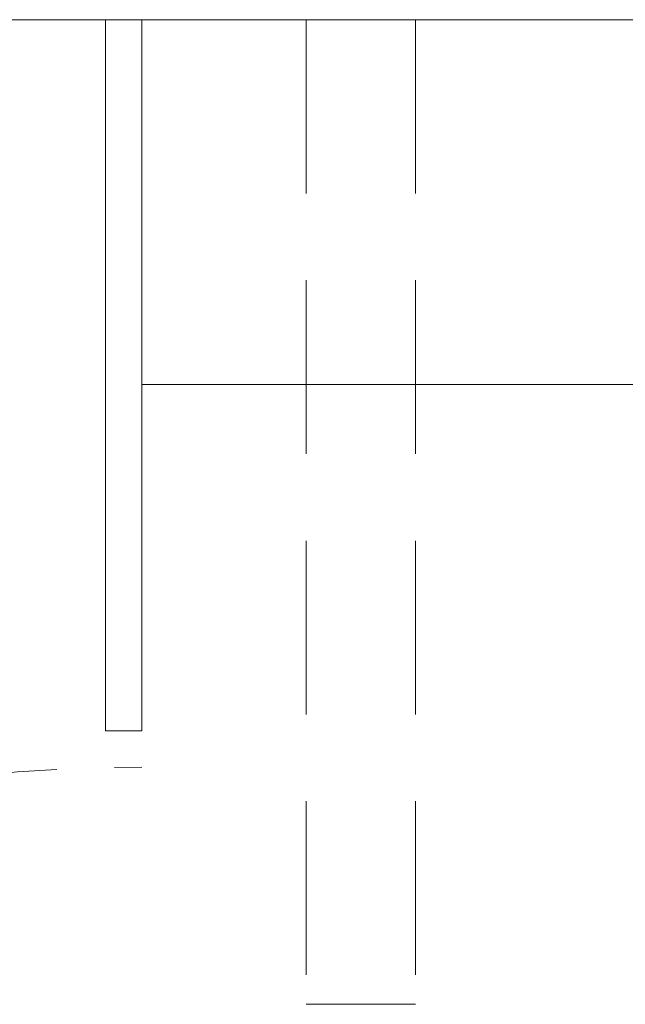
# Model space of a CAD drawing. Header units: millimetres. Extents: x -82287 to 177822, y -399756 to 0.
# Tile 157 of 228: x 51629 to 51662, y -194653 to -194599. Entities that reach past the tile are written whole.
import ezdxf
from ezdxf.enums import TextEntityAlignment as Align

# ---------------------------------------------------------------- set-up
doc = ezdxf.new("R2010")
doc.units = ezdxf.units.MM
doc.header["$MEASUREMENT"] = 0
for name, pattern in [('SUŁOSZOWA - PB 21 03$0$CARKOVANA', [7.5, 5, -2.5]), ('SUŁOSZOWA - PB 21 03$0$HIDDEN', [9.525, 6.35, -3.175]), ('SUŁOSZOWA - PB 21 03$0$HIDDEN2', [4.7625, 3.175, -1.5875])]:
    doc.linetypes.add(name, pattern=pattern)
doc.layers.add('FL_XREF', color=252, linetype='Continuous')
for name, color, linetype, lineweight in [('SUŁOSZOWA - PB 21 03$0$!! 0_ Istn-sciany', 251, 'Continuous', 0), ('SUŁOSZOWA - PB 21 03$0$!! 0_ Istn-widok', 251, 'Continuous', 0), ('SUŁOSZOWA - PB 21 03$0$!! 0_Opis_pom', 251, 'Continuous', 0), ('SUŁOSZOWA - PB 21 03$0$!! 1_OPIS POM NOWE', 251, 'Continuous', 0), ('SUŁOSZOWA - PB 21 03$0$!! 1_Wyburzenia', 251, 'SUŁOSZOWA - PB 21 03$0$CARKOVANA', 0), ('SUŁOSZOWA - PB 21 03$0$!! 2 ZABUDOWA GK-MDF', 251, 'Continuous', 0), ('SUŁOSZOWA - PB 21 03$0$!! 2_Drzwi - nowe remont', 251, 'Continuous', 0), ('SUŁOSZOWA - PB 21 03$0$!! 2_WYBURZENIA DO REMONTU', 251, 'Continuous', 0)]:
    doc.layers.add(name, color=color, linetype=linetype, lineweight=lineweight)
doc.styles.add('SUŁOSZOWA - PB 21 03$0$ARIAL', font='tahoma.ttf')

# ---------------------------------------------------------------- blocks, each defined once
blk = doc.blocks.new('SUŁOSZOWA - PB 21 03$0$drzwi giszet')
at = {"linetype": 'SUŁOSZOWA - PB 21 03$0$HIDDEN'}
blk.add_arc((68617.39, -194499.265), 90, 88.08979, 179.99999, dxfattribs=at)
blk = doc.blocks.new('SUŁOSZOWA - PB 21 03')
at = {"layer": 'SUŁOSZOWA - PB 21 03$0$!! 0_ Istn-sciany'}
for points in [[(51488.21802, -194651.5883), (51582.71142, -194651.5883)], [(51588.71142, -194651.5883), (51658.71142, -194651.5883)]]:
    blk.add_lwpolyline(points, dxfattribs=at)
at = {"layer": 'SUŁOSZOWA - PB 21 03$0$!! 0_ Istn-widok'}
blk.add_lwpolyline([(51582.71142, -194651.5883), (51588.71142, -194651.5883)], dxfattribs=at)
at = {"layer": 'SUŁOSZOWA - PB 21 03$0$!! 1_Wyburzenia'}
blk.add_lwpolyline([(51573.71142, -194651.5883), (51678.71142, -194651.5883)], dxfattribs=at)
at = {"layer": 'SUŁOSZOWA - PB 21 03$0$!! 2 ZABUDOWA GK-MDF'}
for points in [[(51571.71142, -194690.5883), (51571.71142, -194651.5883)], [(51573.71142, -194690.5883), (51573.71142, -194651.5883)], [(51573.71142, -194671.5883), (51678.71142, -194671.5883)], [(51573.71142, -194690.5883), (51571.71142, -194690.5883)]]:
    blk.add_lwpolyline(points, dxfattribs=at)
at = {"layer": 'SUŁOSZOWA - PB 21 03$0$!! 2_WYBURZENIA DO REMONTU', "linetype": 'SUŁOSZOWA - PB 21 03$0$HIDDEN2', "ltscale": 3}
for points in [[(51582.71142, -194651.5883), (51582.71142, -194705.5883)], [(51588.71142, -194651.5883), (51588.71142, -194705.5883)], [(51582.71142, -194705.5883), (51588.71142, -194705.5883)]]:
    blk.add_lwpolyline(points, dxfattribs=at)
at = {"layer": 'SUŁOSZOWA - PB 21 03$0$!! 2_Drzwi - nowe remont', "xscale": -1, "rotation": 90}
blk.add_blockref('SUŁOSZOWA - PB 21 03$0$drzwi giszet', (-142925.55405, -126165.19866), dxfattribs=at)
at = {"layer": 'SUŁOSZOWA - PB 21 03$0$!! 0_Opis_pom', "ltscale": 0.7, "style": 'SUŁOSZOWA - PB 21 03$0$ARIAL'}
for tag, p in [('B0,19', (52679.2094, -194257.55204)), ('B2,14', (73874.0461, -194402.0887)), ('B2,12', (73342.49259, -194413.89249)), ('B1,21', (60405.50261, -194427.18207)), ('B2,11', (73069.01144, -194438.89383)), ('B2,16', (75195.07765, -194441.83446)), ('A1,16', (59129.54925, -194448.08429)), ('B1,19', (59914.81903, -194448.15658)), ('B1/17', (59524.53699, -194450.37428)), ('1,23', (61575.22173, -194450.37428)), ('1,22', (60947.33929, -194456.1144)), ('A1,1', (58808.06672, -194460.94161)), ('B0,15', (51514.15008, -194461.8073)), ('B3,7', (87459.81312, -194465.07097)), ('B2,19.1', (76701.67035, -194466.03695)), ('B3,3', (88235.73906, -194465.79732)), ('B2,17', (75506.7465, -194471.3759)), ('B1,18', (59715.51745, -194473.87108)), ('B0,18', (52071.43815, -194478.40179)), ('B3,8', (90006.66539, -194478.47972)), ('B3,6', (86826.65132, -194483.15512)), ('B2,15', (74566.38885, -194487.81114)), ('B2,10', (72728.63362, -194489.37283)), ('B1,20', (60198.53687, -194490.17374)), ('B2,13', (73649.91716, -194500.01242)), ('A0,6', (49094.40602, -194505.72387)), ('A2,5', (72452.45009, -194505.90583)), ('A1,6', (58565.96262, -194514.50753)), ('B1,1', (61908.24378, -194515.48656)), ('A0,4', (49692.81919, -194517.93289)), ('B0,22', (54187.56644, -194519.04308)), ('A0,3', (49906.53818, -194524.03766)), ('B0,20', (53125.45224, -194527.8835)), ('A0,5', (49399.71914, -194533.19455)), ('B0,21', (53847.26622, -194535.08002)), ('B1,3', (62229.35503, -194604.49851)), ('B2,18', (75922.43604, -194612.23635)), ('B2,19', (77152.69039, -194617.53776)), ('A3,4', (85509.27934, -194642.47136)), ('B0,24B', (54824.42896, -194684.26784)), ('B1,4', (63476.45184, -194691.11207)), ('B0,16', (51457.40872, -194704.43091)), ('B0,13', (50367.63944, -194706.5583)), ('B0,17', (51897.58569, -194706.77195)), ('A2,4', (71695.75649, -194707.44268)), ('A1,5', (58149.22649, -194724.80163)), ('A2.1', (72371.45884, -194731.56251)), ('B0,23', (54542.05776, -194742.93939)), ('A1,2', (58744.42262, -194746.622)), ('B1,2D', (60756.29674, -194750.92727)), ('A1,15', (59129.54925, -194780.73348)), ('A3.1', (86079.08704, -194786.62422)), ('B0,14', (50962.60809, -194789.06568)), ('B1,4', (63483.03852, -194791.04365)), ('A0,2', (49295.91259, -194810.95246)), ('B2.7', (74548.27897, -194836.12781)), ('B3,2', (89035.72921, -194837.99287)), ('B1,2B', (62374.83512, -194841.86715)), ('B0,7', (52851.95551, -194845.56115)), ('B1,2A', (61803.35407, -194869.27513)), ('B0,8', (51561.38742, -194890.27848)), ('A3.2', (86016.50296, -195004.88875)), ('A1,3', (58810.05243, -195008.83917)), ('A0,1', (49914.27925, -195025.82804)), ('A0,10', (49695.87246, -195042.9259)), ('B0,17', (51225.06492, -195049.74007)), ('B2.2', (74976.1855, -195068.47988)), ('B0,6', (52110.41055, -195069.39267)), ('A2.2', (72371.45884, -195070.78713)), ('B1,8', (61403.63433, -195071.25189)), ('A0,7', (49042.50308, -195082.6056)), ('B3,11', (88623.94853, -195099.23575)), ('B3,4', (87612.56208, -195132.78192)), ('B3,5', (86839.47632, -195174.05241)), ('B0,12', (50313.60595, -195207.52936)), ('B0,11', (50726.178, -195219.06638)), ('B3,10', (89778.42161, -195220.68871)), ('B1,6', (63686.26823, -195231.3997)), ('B0,24A', (54359.17011, -195245.97867)), ('A1,4', (58093.66276, -195250.96213)), ('B0,10', (51476.34179, -195259.44699)), ('B3,9', (90479.74099, -195260.18621)), ('A0,11', (49643.96951, -195271.84772)), ('B1,14', (59332.54805, -195280.73534)), ('B0,9', (51798.4912, -195291.17482)), ('B2,21', (75970.16114, -195290.81005)), ('A0,8', (49042.50308, -195293.21363)), ('B1,13', (60186.62513, -195314.46953)), ('B1,5', (63419.22943, -195317.21026)), ('B2,9', (73175.51251, -195317.21162)), ('A2.3', (71832.37045, -195318.78232)), ('B2,4', (74493.5947, -195318.7733)), ('A3,3', (85569.83931, -195318.78232)), ('B2,3', (74674.2815, -195319.28036)), ('B0,3', (52068.59538, -195319.60465)), ('B1,10', (60892.94126, -195319.45825)), ('B3,1', (88723.65615, -195329.98594)), ('B2,8', (73894.209, -195338.18956)), ('B2,20', (77211.021, -195343.82367)), ('B1,9', (61058.12383, -195344.48743)), ('B2.1', (75304.74121, -195348.36327)), ('B0,2', (52227.2348, -195357.98297)), ('B1,2C', (61827.40698, -195369.02625)), ('B1,7', (62134.52151, -195372.05069)), ('B0,1', (53061.17304, -195403.85659)), ('A0,9', (49001.50444, -195413.15723)), ('A0,12', (49689.76592, -195485.50737)), ('B0,4', (52224.78303, -195500.96352)), ('B2,5', (74686.48999, -195507.24036)), ('B1,11', (61050.00078, -195512.89565)), ('B1,12', (60864.00751, -195544.00738)), ('B2,6', (74499.29165, -195549.55175)), ('B0,5', (52066.14362, -195556.83806)), ('C2,2', (74812.78942, -195865.8959)), ('C1,3', (61091.58871, -195973.27844)), ('C0,2A', (52278.30875, -196050.48297)), ('C0,1', (52808.36775, -196132.34208)), ('C1,2', (61690.27405, -196439.72387)), ('C1,1', (62060.59754, -196465.28533)), ('C3,1', (88979.71614, -196545.67785)), ('C0,2B', (53028.88223, -196668.8019)), ('C1,4', (61008.68123, -196686.32122)), ('C2,1', (75334.65984, -196786.2197)), ('C2,3', (74834.65119, -196933.26657)), ('C1,5', (61062.7252, -196991.42453)), ('C1,10', (62127.38542, -196998.81344)), ('C1,9', (62147.33751, -197289.53424)), ('C1,6', (61131.41824, -197329.69535)), ('C0,3', (52181.98562, -197341.92176)), ('D1,1', (73931.12245, -197584.03121)), ('C0,4', (52345.96562, -197596.60561)), ('D0,18', (60296.49264, -197617.95269)), ('C2,4', (75243.70451, -197663.89)), ('D0,7', (59141.53804, -197722.84718)), ('C1,7', (61222.2575, -197737.18052)), ('D0,17', (60701.16801, -197741.44864)), ('D1,4', (73157.19908, -197744.29721)), ('D0,3', (59562.25866, -197751.14316)), ('D1,6', (72757.78643, -197751.22612)), ('D0,6', (58741.71849, -197802.61699)), ('D0,10', (58357.73602, -197820.93991)), ('D,09', (59195.67196, -197881.51243)), ('C0,5', (52269.72696, -197902.4362)), ('C0,6', (52872.93793, -197917.07354)), ('D0,2', (59943.06082, -197917.06725)), ('D1,3', (73475.28953, -197924.29875)), ('D0,16', (60721.3534, -197935.2949)), ('D0,8', (59058.9008, -197963.64925)), ('D0,5', (59448.52586, -197969.8061)), ('C2,5', (74555.08284, -197988.7886)), ('D1,5', (73291.61607, -197999.29956)), ('D0,4', (59655.02693, -198042.2589)), ('D0,15', (60692.12223, -198127.4643)), ('D1,2', (73578.07819, -198172.30068)), ('D0,1', (59931.33074, -198173.12806)), ('D0,11', (58161.27105, -198211.45823)), ('D0,12', (58250.99458, -198537.17631)), ('D0,13', (58250.99458, -198764.99605)), ('D1,7', (71854.87376, -198786.88467)), ('D0,14', (59130.08589, -198795.3373)), ('D1,8', (71715.35366, -199212.44512))]:
    blk.add_attdef(tag, text='', height=11.968, dxfattribs=at).set_placement(p, align=Align.MIDDLE_CENTER)
at = {"layer": 'SUŁOSZOWA - PB 21 03$0$!! 1_OPIS POM NOWE', "style": 'SUŁOSZOWA - PB 21 03$0$ARIAL'}
for tag, p in [('C1.7A', (61271.6179, -197538.30303)), ('C2.5B', (74970.66097, -197546.70728)), ('C2,5C', (74903.71123, -197659.13664)), ('C2.4', (75374.07862, -197726.11453)), ('D1,2B', (74322.25834, -197791.43247)), ('C1.7C', (61260.26049, -197811.38428)), ('C1.8B', (61588.27341, -197817.62151)), ('C1.8A', (61884.42005, -197818.94854)), ('C1.7B', (61322.12354, -197933.89849)), ('C2,5A', (74943.41937, -197993.49482)), ('E1.2', (62164.78326, -198139.98688)), ('E1.5E', (62692.10372, -198153.27854)), ('D1,2C', (73419.9359, -198156.57844)), ('E3.1', (88990.58975, -198158.87886)), ('E2.9', (75361.45041, -198161.88904)), ('E2.7', (76022.45692, -198162.26272)), ('D1,2A', (74280.17915, -198172.30068)), ('E1.5D', (62993.60773, -198185.416)), ('E1.1', (61330.46191, -198191.9806)), ('E1.5C', (63016.9343, -198246.3437)), ('E1.5B', (63264.15117, -198307.8661)), ('E3.2', (88781.41347, -198385.24275)), ('E1.6', (61022.6264, -198421.00827)), ('E2.2', (74782.75417, -198427.85813)), ('E2.8', (75757.29014, -198437.09188)), ('E2.6', (76531.8031, -198444.40756)), ('E3.4', (89392.22607, -198450.03942)), ('E1.5A', (63049.47589, -198456.39852)), ('E1.5G', (62892.39981, -198586.12622)), ('E1.5F', (62736.15118, -198589.14592)), ('E1,4', (61888.25021, -198652.6996)), ('E2.1', (75803.99631, -198697.05773)), ('E1.5L', (63297.7633, -198733.65678)), ('E1.3', (61058.5992, -198806.28147)), ('E1.5H', (62893.53005, -198830.01758)), ('E2,3', (74778.52304, -198843.9541)), ('E3.3', (89150.95684, -198867.32581)), ('E1.5K', (63266.15427, -198904.67789)), ('E1.5I', (62723.74907, -199005.87002)), ('E2.4', (75135.87669, -199083.20857)), ('E2.5', (76615.04061, -199164.91143)), ('E1.5J', (63204.25187, -199215.697))]:
    blk.add_attdef(tag, text='', height=11.968, dxfattribs=at).set_placement(p, align=Align.MIDDLE_CENTER)

msp = doc.modelspace()

# ---------------------------------------------------------------- block references
at = {"layer": 'FL_XREF'}
msp.add_blockref('SUŁOSZOWA - PB 21 03', (62.282, 52.898), dxfattribs=at)

doc.saveas('drawing.dxf')
